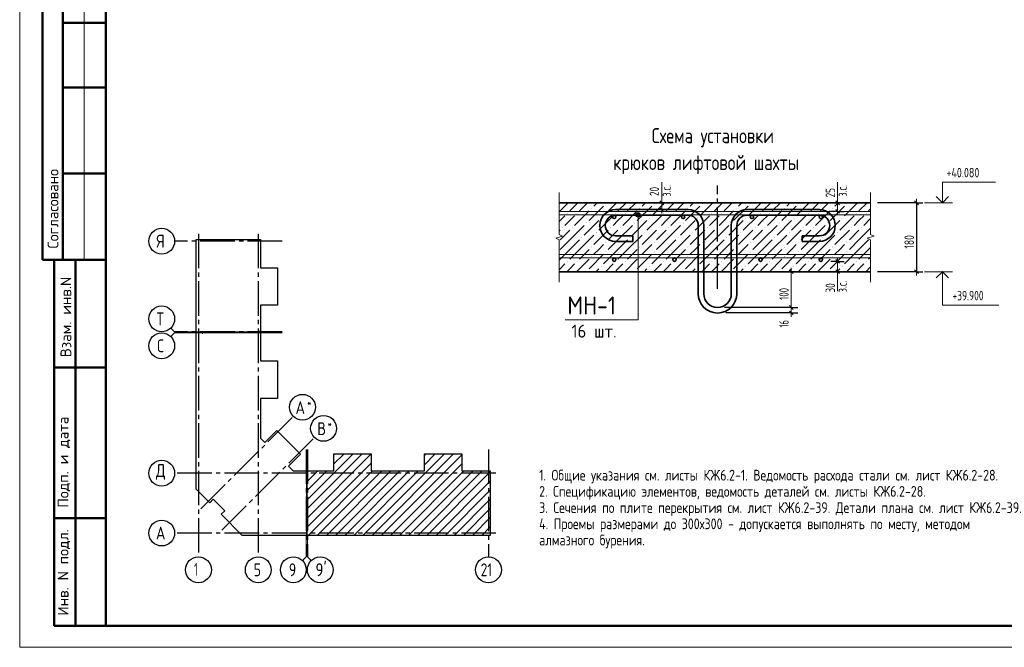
# Model space of a CAD drawing. Header units: millimetres. Extents: x 40580 to 1168286, y -220995 to 81020.
# Tile 1 of 194: x 215068 to 237944, y -128368 to -113793. Entities that reach past the tile are written whole.
import ezdxf

# ---------------------------------------------------------------- set-up
doc = ezdxf.new("R2010")
doc.units = ezdxf.units.MM
doc.linetypes.add('______5', pattern=[1100, 800, -100, 100, -100])
doc.linetypes.add('CENTER', pattern=[2, 1.25, -0.25, 0.25, -0.25])
for name, color, linetype, lineweight in [('Standard', 7, 'Continuous', 25), ('ОСИ', 7, 'CENTER', 15), ('Размерная линия_ общее', 7, 'Continuous', 25)]:
    doc.layers.add(name, color=color, linetype=linetype, lineweight=lineweight)
doc.layers.add('Тонкие', color=7, linetype='Continuous')
doc.styles.add('GOST 2.304-81', font='txt')
doc.styles.add('ISOCPEUR', font='isocpeur.ttf')
doc.styles.get("Standard").update_dxf_attribs({"font": 'isocpeur.ttf'})

msp = doc.modelspace()

# ---------------------------------------------------------------- hatches: boundary and pattern name
at = {"layer": 'Standard', "linetype": 'Continuous', "lineweight": 13, "transparency": 33554687}
for points in [[(228344.6, -118177.9), (228352.4, -118170.1), (228360.2, -118177.9), (228352.4, -118185.7)], [(228680.6, -118065.9), (228688.4, -118058.1), (228696.2, -118065.9), (228688.4, -118073.7)], [(229464.6, -118177.9), (229472.4, -118170.1), (229480.2, -118177.9), (229472.4, -118185.7)], [(229800.6, -118065.9), (229808.4, -118058.1), (229816.2, -118065.9), (229808.4, -118073.7)], [(230584.6, -118177.9), (230592.4, -118170.1), (230600.2, -118177.9), (230592.4, -118185.7)], [(230920.6, -118065.9), (230928.4, -118058.1), (230936.2, -118065.9), (230928.4, -118073.7)], [(231704.6, -118177.9), (231712.4, -118170.1), (231720.2, -118177.9), (231712.4, -118185.7)], [(232040.6, -118065.9), (232048.4, -118058.1), (232056.2, -118065.9), (232048.4, -118073.7)], [(232824.6, -118177.9), (232832.4, -118170.1), (232840.2, -118177.9), (232832.4, -118185.7)], [(233160.6, -118065.9), (233168.4, -118058.1), (233176.2, -118065.9), (233168.4, -118073.7)], [(233944.6, -118177.9), (233952.4, -118170.1), (233960.2, -118177.9), (233952.4, -118185.7)], [(234280.6, -118065.9), (234288.4, -118058.1), (234296.2, -118065.9), (234288.4, -118073.7)], [(227784.6, -118289.9), (227792.4, -118282.1), (227800.2, -118289.9), (227792.4, -118297.7)], [(228008.6, -118289.9), (228016.4, -118282.1), (228024.2, -118289.9), (228016.4, -118297.7)], [(228568.6, -118401.9), (228576.4, -118394.1), (228584.2, -118401.9), (228576.4, -118409.7)], [(228904.6, -118289.9), (228912.4, -118282.1), (228920.2, -118289.9), (228912.4, -118297.7)], [(229128.6, -118289.9), (229136.4, -118282.1), (229144.2, -118289.9), (229136.4, -118297.7)], [(229688.6, -118401.9), (229696.4, -118394.1), (229704.2, -118401.9), (229696.4, -118409.7)], [(230024.6, -118289.9), (230032.4, -118282.1), (230040.2, -118289.9), (230032.4, -118297.7)], [(230248.6, -118289.9), (230256.4, -118282.1), (230264.2, -118289.9), (230256.4, -118297.7)], [(230808.6, -118401.9), (230816.4, -118394.1), (230824.2, -118401.9), (230816.4, -118409.7)], [(231144.6, -118289.9), (231152.4, -118282.1), (231160.2, -118289.9), (231152.4, -118297.7)], [(231368.6, -118289.9), (231376.4, -118282.1), (231384.2, -118289.9), (231376.4, -118297.7)], [(231928.6, -118401.9), (231936.4, -118394.1), (231944.2, -118401.9), (231936.4, -118409.7)], [(232264.6, -118289.9), (232272.4, -118282.1), (232280.2, -118289.9), (232272.4, -118297.7)], [(232488.6, -118289.9), (232496.4, -118282.1), (232504.2, -118289.9), (232496.4, -118297.7)], [(233048.6, -118401.9), (233056.4, -118394.1), (233064.2, -118401.9), (233056.4, -118409.7)], [(233384.6, -118289.9), (233392.4, -118282.1), (233400.2, -118289.9), (233392.4, -118297.7)], [(233608.6, -118289.9), (233616.4, -118282.1), (233624.2, -118289.9), (233616.4, -118297.7)], [(234168.6, -118401.9), (234176.4, -118394.1), (234184.2, -118401.9), (234176.4, -118409.7)], [(234504.6, -118289.9), (234512.4, -118282.1), (234520.2, -118289.9), (234512.4, -118297.7)], [(234728.6, -118289.9), (234736.4, -118282.1), (234744.2, -118289.9), (234736.4, -118297.7)], [(227672.6, -118625.9), (227680.4, -118618.1), (227688.2, -118625.9), (227680.4, -118633.7)], [(227896.6, -118625.9), (227904.4, -118618.1), (227912.2, -118625.9), (227904.4, -118633.7)], [(228232.6, -118513.9), (228240.4, -118506.1), (228248.2, -118513.9), (228240.4, -118521.7)], [(228792.6, -118625.9), (228800.4, -118618.1), (228808.2, -118625.9), (228800.4, -118633.7)], [(229016.6, -118625.9), (229024.4, -118618.1), (229032.2, -118625.9), (229024.4, -118633.7)], [(229352.6, -118513.9), (229360.4, -118506.1), (229368.2, -118513.9), (229360.4, -118521.7)], [(229912.6, -118625.9), (229920.4, -118618.1), (229928.2, -118625.9), (229920.4, -118633.7)], [(230136.6, -118625.9), (230144.4, -118618.1), (230152.2, -118625.9), (230144.4, -118633.7)], [(230472.6, -118513.9), (230480.4, -118506.1), (230488.2, -118513.9), (230480.4, -118521.7)], [(231032.6, -118625.9), (231040.4, -118618.1), (231048.2, -118625.9), (231040.4, -118633.7)], [(231256.6, -118625.9), (231264.4, -118618.1), (231272.2, -118625.9), (231264.4, -118633.7)], [(231592.6, -118513.9), (231600.4, -118506.1), (231608.2, -118513.9), (231600.4, -118521.7)], [(232152.6, -118625.9), (232160.4, -118618.1), (232168.2, -118625.9), (232160.4, -118633.7)], [(232376.6, -118625.9), (232384.4, -118618.1), (232392.2, -118625.9), (232384.4, -118633.7)], [(232712.6, -118513.9), (232720.4, -118506.1), (232728.2, -118513.9), (232720.4, -118521.7)], [(233272.6, -118625.9), (233280.4, -118618.1), (233288.2, -118625.9), (233280.4, -118633.7)], [(233496.6, -118625.9), (233504.4, -118618.1), (233512.2, -118625.9), (233504.4, -118633.7)], [(233832.6, -118513.9), (233840.4, -118506.1), (233848.2, -118513.9), (233840.4, -118521.7)], [(234392.6, -118625.9), (234400.4, -118618.1), (234408.2, -118625.9), (234400.4, -118633.7)], [(234616.6, -118625.9), (234624.4, -118618.1), (234632.2, -118625.9), (234624.4, -118633.7)], [(228120.6, -118849.9), (228128.4, -118842.1), (228136.2, -118849.9), (228128.4, -118857.7)], [(228456.6, -118737.9), (228464.4, -118730.1), (228472.2, -118737.9), (228464.4, -118745.7)], [(228680.6, -118961.9), (228688.4, -118954.1), (228696.2, -118961.9), (228688.4, -118969.7)], [(229240.6, -118849.9), (229248.4, -118842.1), (229256.2, -118849.9), (229248.4, -118857.7)], [(229576.6, -118737.9), (229584.4, -118730.1), (229592.2, -118737.9), (229584.4, -118745.7)], [(229800.6, -118961.9), (229808.4, -118954.1), (229816.2, -118961.9), (229808.4, -118969.7)], [(230360.6, -118849.9), (230368.4, -118842.1), (230376.2, -118849.9), (230368.4, -118857.7)], [(230696.6, -118737.9), (230704.4, -118730.1), (230712.2, -118737.9), (230704.4, -118745.7)], [(230920.6, -118961.9), (230928.4, -118954.1), (230936.2, -118961.9), (230928.4, -118969.7)], [(231480.6, -118849.9), (231488.4, -118842.1), (231496.2, -118849.9), (231488.4, -118857.7)], [(231816.6, -118737.9), (231824.4, -118730.1), (231832.2, -118737.9), (231824.4, -118745.7)], [(232040.6, -118961.9), (232048.4, -118954.1), (232056.2, -118961.9), (232048.4, -118969.7)], [(232600.6, -118849.9), (232608.4, -118842.1), (232616.2, -118849.9), (232608.4, -118857.7)], [(232936.6, -118737.9), (232944.4, -118730.1), (232952.2, -118737.9), (232944.4, -118745.7)], [(233160.6, -118961.9), (233168.4, -118954.1), (233176.2, -118961.9), (233168.4, -118969.7)], [(233720.6, -118849.9), (233728.4, -118842.1), (233736.2, -118849.9), (233728.4, -118857.7)], [(234056.6, -118737.9), (234064.4, -118730.1), (234072.2, -118737.9), (234064.4, -118745.7)], [(234280.6, -118961.9), (234288.4, -118954.1), (234296.2, -118961.9), (234288.4, -118969.7)], [(228344.6, -119073.9), (228352.4, -119066.1), (228360.2, -119073.9), (228352.4, -119081.7)], [(228680.6, -119185.9), (228688.4, -119178.1), (228696.2, -119185.9), (228688.4, -119193.7)], [(229464.6, -119073.9), (229472.4, -119066.1), (229480.2, -119073.9), (229472.4, -119081.7)], [(229800.6, -119185.9), (229808.4, -119178.1), (229816.2, -119185.9), (229808.4, -119193.7)], [(230584.6, -119073.9), (230592.4, -119066.1), (230600.2, -119073.9), (230592.4, -119081.7)], [(230920.6, -119185.9), (230928.4, -119178.1), (230936.2, -119185.9), (230928.4, -119193.7)], [(231704.6, -119073.9), (231712.4, -119066.1), (231720.2, -119073.9), (231712.4, -119081.7)], [(232040.6, -119185.9), (232048.4, -119178.1), (232056.2, -119185.9), (232048.4, -119193.7)], [(232824.6, -119073.9), (232832.4, -119066.1), (232840.2, -119073.9), (232832.4, -119081.7)], [(233160.6, -119185.9), (233168.4, -119178.1), (233176.2, -119185.9), (233168.4, -119193.7)], [(233944.6, -119073.9), (233952.4, -119066.1), (233960.2, -119073.9), (233952.4, -119081.7)], [(234280.6, -119185.9), (234288.4, -119178.1), (234296.2, -119185.9), (234288.4, -119193.7)], [(227784.6, -119409.9), (227792.4, -119402.1), (227800.2, -119409.9), (227792.4, -119417.7)], [(228008.6, -119409.9), (228016.4, -119402.1), (228024.2, -119409.9), (228016.4, -119417.7)], [(228344.6, -119297.9), (228352.4, -119290.1), (228360.2, -119297.9), (228352.4, -119305.7)], [(228904.6, -119409.9), (228912.4, -119402.1), (228920.2, -119409.9), (228912.4, -119417.7)], [(229128.6, -119409.9), (229136.4, -119402.1), (229144.2, -119409.9), (229136.4, -119417.7)], [(229464.6, -119297.9), (229472.4, -119290.1), (229480.2, -119297.9), (229472.4, -119305.7)], [(230024.6, -119409.9), (230032.4, -119402.1), (230040.2, -119409.9), (230032.4, -119417.7)], [(230248.6, -119409.9), (230256.4, -119402.1), (230264.2, -119409.9), (230256.4, -119417.7)], [(230584.6, -119297.9), (230592.4, -119290.1), (230600.2, -119297.9), (230592.4, -119305.7)], [(231144.6, -119409.9), (231152.4, -119402.1), (231160.2, -119409.9), (231152.4, -119417.7)], [(231368.6, -119409.9), (231376.4, -119402.1), (231384.2, -119409.9), (231376.4, -119417.7)], [(231704.6, -119297.9), (231712.4, -119290.1), (231720.2, -119297.9), (231712.4, -119305.7)], [(232264.6, -119409.9), (232272.4, -119402.1), (232280.2, -119409.9), (232272.4, -119417.7)], [(232488.6, -119409.9), (232496.4, -119402.1), (232504.2, -119409.9), (232496.4, -119417.7)], [(232824.6, -119297.9), (232832.4, -119290.1), (232840.2, -119297.9), (232832.4, -119305.7)], [(233384.6, -119409.9), (233392.4, -119402.1), (233400.2, -119409.9), (233392.4, -119417.7)], [(233608.6, -119409.9), (233616.4, -119402.1), (233624.2, -119409.9), (233616.4, -119417.7)], [(233944.6, -119297.9), (233952.4, -119290.1), (233960.2, -119297.9), (233952.4, -119305.7)], [(234504.6, -119409.9), (234512.4, -119402.1), (234520.2, -119409.9), (234512.4, -119417.7)], [(234728.6, -119409.9), (234736.4, -119402.1), (234744.2, -119409.9), (234736.4, -119417.7)], [(228232.6, -119633.9), (228240.4, -119626.1), (228248.2, -119633.9), (228240.4, -119641.7)], [(228568.6, -119521.9), (228576.4, -119514.1), (228584.2, -119521.9), (228576.4, -119529.7)], [(229352.6, -119633.9), (229360.4, -119626.1), (229368.2, -119633.9), (229360.4, -119641.7)], [(229688.6, -119521.9), (229696.4, -119514.1), (229704.2, -119521.9), (229696.4, -119529.7)], [(230472.6, -119633.9), (230480.4, -119626.1), (230488.2, -119633.9), (230480.4, -119641.7)], [(230808.6, -119521.9), (230816.4, -119514.1), (230824.2, -119521.9), (230816.4, -119529.7)], [(231592.6, -119633.9), (231600.4, -119626.1), (231608.2, -119633.9), (231600.4, -119641.7)], [(231928.6, -119521.9), (231936.4, -119514.1), (231944.2, -119521.9), (231936.4, -119529.7)], [(232712.6, -119633.9), (232720.4, -119626.1), (232728.2, -119633.9), (232720.4, -119641.7)], [(233048.6, -119521.9), (233056.4, -119514.1), (233064.2, -119521.9), (233056.4, -119529.7)], [(233832.6, -119633.9), (233840.4, -119626.1), (233848.2, -119633.9), (233840.4, -119641.7)], [(234168.6, -119521.9), (234176.4, -119514.1), (234184.2, -119521.9), (234176.4, -119529.7)]]:
    msp.add_hatch(color=7, dxfattribs=at).paths.add_polyline_path(points, flags=16)
for points in [[(229381.1, -118325), (229489.1, -118325), (229481.6, -118298)], [(229381.1, -118325), (229481.6, -118298), (229388.7, -118298)], [(229388.7, -118352.1), (229489.1, -118325), (229381.1, -118325)], [(229388.7, -118298), (229481.6, -118298), (229462.2, -118278.6)], [(229388.7, -118298), (229462.2, -118278.6), (229408.2, -118278.6)], [(229388.7, -118352.1), (229481.6, -118352.1), (229489.1, -118325)], [(229408.2, -118371.5), (229481.6, -118352.1), (229388.7, -118352.1)], [(229408.2, -118278.6), (229462.2, -118278.6), (229435.2, -118271)], [(229408.2, -118371.5), (229462.2, -118371.5), (229481.6, -118352.1)], [(229462.2, -118371.5), (229408.2, -118371.5), (229435.2, -118379)]]:
    msp.add_hatch(color=7, dxfattribs=at).paths.add_polyline_path(points)

# ---------------------------------------------------------------- linework, layer by layer
at = {"layer": 'Standard', "color": 7, "linetype": 'Continuous', "lineweight": 50, "transparency": 33554687}
for p, q in [((215595.1, -112868.4), (215595.1, -119368.4)), ((215595.1, -112868.4), (215595.1, -119368.4)), ((216068.3, -112868.4), (216068.3, -119368.4)), ((217068.3, -113868.4), (216068.3, -113868.4)), ((217068.3, -115368.4), (216068.3, -115368.4)), ((217068.3, -117368.4), (216068.3, -117368.4)), ((215595.1, -119368.4), (217068.3, -119368.4)), ((215868.3, -127868.4), (215868.3, -119368.4)), ((215868.3, -127868.4), (215868.3, -119368.4)), ((216368.3, -127868.4), (216368.3, -119368.4)), ((215868.3, -121868.4), (217068.3, -121868.4)), ((215868.3, -125368.4), (217068.3, -125368.4)), ((217068.3, -127868.4), (215868.3, -127868.4))]:
    msp.add_line(p, q, dxfattribs=at)
at = {"layer": 'Standard', "color": 7, "linetype": 'Continuous', "lineweight": 13, "transparency": 33554687}
for p, q in [((216568.3, -112868.4), (216568.3, -119368.4)), ((229984.6, -118045), (229984.6, -117565)), ((234072.6, -118045), (234072.6, -117565)), ((227601.6, -117805), (227601.6, -118782.6)), ((234837.6, -117805), (234837.6, -118782.6)), ((236744.6, -118045), (236088.6, -118045)), ((229381.1, -118325), (229381.1, -118325)), ((229435.2, -118271), (229435.2, -118271)), ((229435.2, -118379), (229435.2, -118379)), ((229489.1, -118325), (229489.1, -118325)), ((227681.6, -118824.2), (227521.6, -118865.8)), ((227521.6, -118865.8), (227601.6, -118907.4)), ((227601.6, -118782.6), (227681.6, -118824.2)), ((227601.6, -118907.4), (227601.6, -119885)), ((234917.6, -118824.2), (234757.6, -118865.8)), ((234757.6, -118865.8), (234837.6, -118907.4)), ((234837.6, -118782.6), (234917.6, -118824.2)), ((234837.6, -118907.4), (234837.6, -119885)), ((230481.6, -119645), (232081.6, -119645)), ((232995.7, -119645), (232995.7, -120005)), ((234072.6, -119645), (234072.6, -120101.1)), ((236744.6, -119645), (236088.6, -119645)), ((227601.6, -119885), (227601.6, -119885)), ((234837.6, -119885), (234837.6, -119885)), ((218668.3, -121041.4), (218580.4, -120953.6)), ((218668.3, -121066.4), (218580.4, -121154.3)), ((218668.3, -121041.4), (219168.3, -121041.4)), ((218668.3, -121066.4), (219168.3, -121066.4)), ((221726.3, -126268.4), (221726.3, -125768.4)), ((221751.3, -126268.4), (221751.3, -125768.4)), ((221726.3, -126268.4), (221638.4, -126356.3)), ((221751.3, -126268.4), (221839.2, -126356.3))]:
    msp.add_line(p, q, dxfattribs=at)
at = {"layer": 'Standard', "color": 7, "linetype": 'Continuous', "lineweight": 35, "transparency": 33554687}
for p, q in [((234837.6, -118045), (227601.6, -118045)), ((230593.6, -118205), (228913.6, -118205)), ((231969.6, -118205), (233649.6, -118205)), ((230593.6, -118333), (228913.6, -118333)), ((231969.6, -118333), (233649.6, -118333)), ((230833.6, -118573), (230833.6, -120157)), ((230961.6, -118573), (230961.6, -120157)), ((231601.6, -118573), (231601.6, -120157)), ((231729.6, -118573), (231729.6, -120157)), ((228913.6, -118813), (229313.6, -118813)), ((228913.6, -118941), (229313.6, -118941)), ((229313.6, -118813), (229313.6, -118941)), ((233649.6, -118813), (233249.6, -118813)), ((233249.6, -118813), (233249.6, -118941)), ((233649.6, -118941), (233249.6, -118941))]:
    msp.add_line(p, q, dxfattribs=at)
at = {"layer": 'Standard', "color": 254, "linetype": 'Continuous', "lineweight": 13, "transparency": 33554687}
for p, q in [((227813.3, -118045), (227601.6, -118256.8)), ((228037.3, -118045), (227848.4, -118233.9)), ((228296.4, -118233.9), (227960.4, -118569.9)), ((228261.3, -118045), (228072.4, -118233.9)), ((228632.4, -118121.9), (228296.4, -118457.9)), ((228408.4, -118121.9), (228485.3, -118045)), ((228933.3, -118045), (228632.4, -118345.9)), ((229157.3, -118045), (228968.4, -118233.9)), ((229416.4, -118233.9), (229080.4, -118569.9)), ((229381.3, -118045), (229192.4, -118233.9)), ((229752.4, -118121.9), (229416.4, -118457.9)), ((229528.4, -118121.9), (229605.3, -118045)), ((230053.3, -118045), (229752.4, -118345.9)), ((230277.3, -118045), (230088.4, -118233.9)), ((230536.4, -118233.9), (230200.4, -118569.9)), ((230501.3, -118045), (230312.4, -118233.9)), ((230872.4, -118121.9), (230536.4, -118457.9)), ((230648.4, -118121.9), (230725.3, -118045)), ((231173.3, -118045), (230872.4, -118345.9)), ((231397.3, -118045), (231208.4, -118233.9)), ((231656.4, -118233.9), (231320.4, -118569.9)), ((231621.3, -118045), (231432.4, -118233.9)), ((231992.4, -118121.9), (231656.4, -118457.9)), ((231768.4, -118121.9), (231845.3, -118045)), ((232293.3, -118045), (231992.4, -118345.9)), ((232517.3, -118045), (232328.4, -118233.9)), ((232776.4, -118233.9), (232440.4, -118569.9)), ((232741.3, -118045), (232552.4, -118233.9)), ((233112.4, -118121.9), (232776.4, -118457.9)), ((232888.4, -118121.9), (232965.3, -118045)), ((233413.3, -118045), (233112.4, -118345.9)), ((233637.3, -118045), (233448.4, -118233.9)), ((233896.4, -118233.9), (233560.4, -118569.9)), ((233861.3, -118045), (233672.4, -118233.9)), ((234232.4, -118121.9), (233896.4, -118457.9)), ((234008.4, -118121.9), (234085.3, -118045)), ((234533.3, -118045), (234232.4, -118345.9)), ((234757.3, -118045), (234568.4, -118233.9)), ((234837.6, -118188.8), (234792.4, -118233.9)), ((227736.4, -118345.9), (227601.6, -118480.8)), ((227736.4, -118569.9), (227848.4, -118457.9)), ((227848.4, -118457.9), (227960.4, -118345.9)), ((228520.4, -118457.9), (228184.4, -118793.9)), ((228856.4, -118345.9), (228520.4, -118681.9)), ((228856.4, -118569.9), (228968.4, -118457.9)), ((228968.4, -118457.9), (229080.4, -118345.9)), ((229640.4, -118457.9), (229304.4, -118793.9)), ((229976.4, -118345.9), (229640.4, -118681.9)), ((229976.4, -118569.9), (230088.4, -118457.9)), ((230088.4, -118457.9), (230200.4, -118345.9)), ((230760.4, -118457.9), (230424.4, -118793.9)), ((231096.4, -118345.9), (230760.4, -118681.9)), ((231096.4, -118569.9), (231208.4, -118457.9)), ((231208.4, -118457.9), (231320.4, -118345.9)), ((231880.4, -118457.9), (231544.4, -118793.9)), ((232216.4, -118345.9), (231880.4, -118681.9)), ((232216.4, -118569.9), (232328.4, -118457.9)), ((232328.4, -118457.9), (232440.4, -118345.9)), ((233000.4, -118457.9), (232664.4, -118793.9)), ((233336.4, -118345.9), (233000.4, -118681.9)), ((233336.4, -118569.9), (233448.4, -118457.9)), ((233448.4, -118457.9), (233560.4, -118345.9)), ((234120.4, -118457.9), (233784.4, -118793.9)), ((234456.4, -118345.9), (234120.4, -118681.9)), ((234456.4, -118569.9), (234568.4, -118457.9)), ((234568.4, -118457.9), (234680.4, -118345.9)), ((234837.6, -118412.8), (234680.4, -118569.9)), ((227624.4, -118681.9), (227601.6, -118704.8)), ((227848.4, -118681.9), (227624.4, -118905.9)), ((227848.4, -118905.9), (228184.4, -118569.9)), ((228744.4, -118681.9), (228408.4, -119017.9)), ((228968.4, -118681.9), (228744.4, -118905.9)), ((228968.4, -118905.9), (229304.4, -118569.9)), ((229864.4, -118681.9), (229528.4, -119017.9)), ((230088.4, -118681.9), (229864.4, -118905.9)), ((230088.4, -118905.9), (230424.4, -118569.9)), ((230984.4, -118681.9), (230648.4, -119017.9)), ((231208.4, -118681.9), (230984.4, -118905.9)), ((231208.4, -118905.9), (231544.4, -118569.9)), ((232104.4, -118681.9), (231768.4, -119017.9)), ((232328.4, -118681.9), (232104.4, -118905.9)), ((232328.4, -118905.9), (232664.4, -118569.9)), ((233224.4, -118681.9), (232888.4, -119017.9)), ((233448.4, -118681.9), (233224.4, -118905.9)), ((233448.4, -118905.9), (233784.4, -118569.9)), ((234344.4, -118681.9), (234008.4, -119017.9)), ((234568.4, -118681.9), (234344.4, -118905.9)), ((234568.4, -118905.9), (234837.6, -118636.8)), ((227848.4, -118905.9), (227624.4, -119129.9)), ((228072.4, -118905.9), (227848.4, -119129.9)), ((228072.4, -119129.9), (228408.4, -118793.9)), ((228968.4, -118905.9), (228744.4, -119129.9)), ((229192.4, -118905.9), (228968.4, -119129.9)), ((229192.4, -119129.9), (229528.4, -118793.9)), ((230088.4, -118905.9), (229864.4, -119129.9)), ((230312.4, -118905.9), (230088.4, -119129.9)), ((230312.4, -119129.9), (230648.4, -118793.9)), ((231208.4, -118905.9), (230984.4, -119129.9)), ((231432.4, -118905.9), (231208.4, -119129.9)), ((231432.4, -119129.9), (231768.4, -118793.9)), ((232328.4, -118905.9), (232104.4, -119129.9)), ((232552.4, -118905.9), (232328.4, -119129.9)), ((232552.4, -119129.9), (232888.4, -118793.9)), ((233448.4, -118905.9), (233224.4, -119129.9)), ((233672.4, -118905.9), (233448.4, -119129.9)), ((233672.4, -119129.9), (234008.4, -118793.9)), ((234568.4, -118905.9), (234344.4, -119129.9)), ((234792.4, -118905.9), (234568.4, -119129.9)), ((227848.4, -119129.9), (227601.6, -119376.8)), ((228072.4, -119129.9), (227848.4, -119353.9)), ((228296.4, -119129.9), (228072.4, -119353.9)), ((228408.4, -119241.9), (228520.4, -119129.9)), ((228520.4, -119129.9), (228632.4, -119017.9)), ((228968.4, -119129.9), (228632.4, -119465.9)), ((229192.4, -119129.9), (228968.4, -119353.9)), ((229416.4, -119129.9), (229192.4, -119353.9)), ((229528.4, -119241.9), (229640.4, -119129.9)), ((229640.4, -119129.9), (229752.4, -119017.9)), ((230088.4, -119129.9), (229752.4, -119465.9)), ((230312.4, -119129.9), (230088.4, -119353.9)), ((230536.4, -119129.9), (230312.4, -119353.9)), ((230648.4, -119241.9), (230760.4, -119129.9)), ((230760.4, -119129.9), (230872.4, -119017.9)), ((231208.4, -119129.9), (230872.4, -119465.9)), ((231432.4, -119129.9), (231208.4, -119353.9)), ((231656.4, -119129.9), (231432.4, -119353.9)), ((231768.4, -119241.9), (231880.4, -119129.9)), ((231880.4, -119129.9), (231992.4, -119017.9)), ((232328.4, -119129.9), (231992.4, -119465.9)), ((232552.4, -119129.9), (232328.4, -119353.9)), ((232776.4, -119129.9), (232552.4, -119353.9)), ((232888.4, -119241.9), (233000.4, -119129.9)), ((233000.4, -119129.9), (233112.4, -119017.9)), ((233448.4, -119129.9), (233112.4, -119465.9)), ((233672.4, -119129.9), (233448.4, -119353.9)), ((233896.4, -119129.9), (233672.4, -119353.9)), ((234008.4, -119241.9), (234120.4, -119129.9)), ((234120.4, -119129.9), (234232.4, -119017.9)), ((234568.4, -119129.9), (234232.4, -119465.9)), ((234792.4, -119129.9), (234568.4, -119353.9)), ((234792.4, -119129.9), (234837.6, -119084.8)), ((228296.4, -119353.9), (228005.3, -119645)), ((228632.4, -119241.9), (228296.4, -119577.9)), ((229416.4, -119353.9), (229125.3, -119645)), ((229752.4, -119241.9), (229416.4, -119577.9)), ((230536.4, -119353.9), (230245.3, -119645)), ((230872.4, -119241.9), (230536.4, -119577.9)), ((231656.4, -119353.9), (231365.3, -119645)), ((231992.4, -119241.9), (231656.4, -119577.9)), ((232776.4, -119353.9), (232485.3, -119645)), ((233112.4, -119241.9), (232776.4, -119577.9)), ((233896.4, -119353.9), (233605.3, -119645)), ((234232.4, -119241.9), (233896.4, -119577.9)), ((234837.6, -119308.8), (234792.4, -119353.9)), ((227736.4, -119465.9), (227601.6, -119600.8)), ((227781.3, -119645), (227848.4, -119577.9)), ((227848.4, -119577.9), (227960.4, -119465.9)), ((228520.4, -119577.9), (228453.3, -119645)), ((228856.4, -119465.9), (228677.3, -119645)), ((228901.3, -119645), (228968.4, -119577.9)), ((228968.4, -119577.9), (229080.4, -119465.9)), ((229640.4, -119577.9), (229573.3, -119645)), ((229976.4, -119465.9), (229797.3, -119645)), ((230021.3, -119645), (230088.4, -119577.9)), ((230088.4, -119577.9), (230200.4, -119465.9)), ((230760.4, -119577.9), (230693.3, -119645)), ((231096.4, -119465.9), (230917.3, -119645)), ((231141.3, -119645), (231208.4, -119577.9)), ((231208.4, -119577.9), (231320.4, -119465.9)), ((231880.4, -119577.9), (231813.3, -119645)), ((232216.4, -119465.9), (232037.3, -119645)), ((232261.3, -119645), (232328.4, -119577.9)), ((232328.4, -119577.9), (232440.4, -119465.9)), ((233000.4, -119577.9), (232933.3, -119645)), ((233336.4, -119465.9), (233157.3, -119645)), ((233381.3, -119645), (233448.4, -119577.9)), ((233448.4, -119577.9), (233560.4, -119465.9)), ((234120.4, -119577.9), (234053.3, -119645)), ((234456.4, -119465.9), (234277.3, -119645)), ((234501.3, -119645), (234568.4, -119577.9)), ((234568.4, -119577.9), (234680.4, -119465.9)), ((234837.6, -119532.8), (234725.3, -119645))]:
    msp.add_line(p, q, dxfattribs=at)
at = {"layer": 'Standard', "color": 7, "linetype": 'Continuous', "lineweight": -3, "transparency": 33554687}
for p, q in [((221741.3, -125162.1), (223027.9, -123875.4)), ((221741.3, -124950), (222815.8, -123875.4)), ((221741.3, -125374.2), (223237.3, -123878.2)), ((222369.3, -124109.8), (222603.7, -123875.4)), ((222369.3, -123897.7), (222391.5, -123875.4)), ((223044.1, -125768.4), (224937.1, -123875.4)), ((223256.3, -125768.4), (225149.3, -123875.4)), ((223468.4, -125768.4), (225341.3, -123895.5)), ((224473.3, -124127.1), (224725, -123875.4)), ((224473.3, -123915), (224512.9, -123875.4)), ((221741.3, -125586.4), (223237.3, -124090.3)), ((223680.5, -125768.4), (225341.3, -124107.7)), ((221741.3, -124737.8), (222206.7, -124272.4)), ((221741.3, -124525.7), (221994.6, -124272.4)), ((221741.3, -124313.6), (221749.4, -124305.4)), ((221761.3, -124293.6), (221782.4, -124272.4)), ((221771.3, -125768.4), (223267.3, -124272.4)), ((221983.5, -125768.4), (223479.5, -124272.4)), ((222195.6, -125768.4), (223691.6, -124272.4)), ((222407.7, -125768.4), (223903.7, -124272.4)), ((222619.9, -125768.4), (224115.9, -124272.4)), ((222832, -125768.4), (224328, -124272.4)), ((223892.7, -125768.4), (225388.7, -124272.4)), ((224104.8, -125768.4), (225600.8, -124272.4)), ((224316.9, -125768.4), (225812.9, -124272.4)), ((224529.1, -125768.4), (226002.3, -124295.2)), ((224741.2, -125768.4), (226002.3, -124507.3)), ((224953.3, -125768.4), (226002.3, -124719.5)), ((225165.5, -125768.4), (226002.3, -124931.6)), ((225377.6, -125768.4), (226002.3, -125143.7)), ((225589.7, -125768.4), (226002.3, -125355.9)), ((225801.8, -125768.4), (226002.3, -125568))]:
    msp.add_line(p, q, dxfattribs=at)
at = {"layer": 'Standard', "color": 7, "linetype": 'Continuous', "lineweight": 13, "transparency": 33554687}
msp.add_lwpolyline([(215068.3, -128368.4), (257068.3, -128368.4), (257068.3, -98668.4), (215068.3, -98668.4), (215068.3, -128368.4)], close=True, dxfattribs=at)
at = {"layer": 'Standard', "color": 7, "linetype": 'Continuous', "lineweight": 50, "transparency": 33554687}
msp.add_lwpolyline([(217068.3, -99168.4), (256568.3, -99168.4), (256568.3, -127868.4), (217068.3, -127868.4), (217068.3, -99168.4)], close=True, dxfattribs=at)
at = {"layer": 'Standard', "color": 7, "linetype": 'Continuous', "lineweight": 13, "transparency": 33554687}
for points in [[(236504.6, -118045), (236504.6, -117565), (237740.6, -117565)], [(234837.6, -118325), (227601.6, -118325), (227601.6, -118245), (234837.6, -118245), (234837.6, -118325)], [(227743.5, -120762.8), (229435.2, -120762.8), (229435.2, -118325)], [(232081.6, -119325), (227601.6, -119325), (227601.6, -119245), (232081.6, -119245)], [(232081.6, -119325), (234837.6, -119325), (234837.6, -119245), (232081.6, -119245)], [(236504.6, -119645), (236504.6, -120421), (237820.6, -120421)]]:
    msp.add_lwpolyline(points, dxfattribs=at)
at = {"layer": 'Standard', "color": 7, "linetype": 'Continuous', "lineweight": 35, "transparency": 33554687}
for points in [[(236359.4, -117899.8), (236504.6, -118045), (236649.9, -117899.8)], [(227601.6, -119645), (230481.6, -119645), (232081.6, -119645), (234837.6, -119645)], [(236359.4, -119790.3), (236504.6, -119645), (236649.9, -119790.3)]]:
    msp.add_lwpolyline(points, dxfattribs=at)
at = {"layer": 'Standard', "color": 7, "linetype": 'Continuous', "lineweight": 25, "transparency": 33554687}
for points in [[(219168.3, -121051.4), (219168.3, -118894.4), (220664.3, -118894.4), (220664.3, -119555.4), (221061.3, -119555.4), (221061.3, -120423.4), (220664.3, -120423.4), (220664.3, -121051.4), (220646.3, -121051.4), (220646.3, -121031.4), (220631.3, -121031.4), (220631.3, -121051.4), (219168.3, -121051.4)], [(219168.3, -124511.4), (219168.3, -121056.4), (219306.3, -121056.4), (219306.3, -121076.4), (219321.3, -121076.4), (219321.3, -121056.4), (220664.3, -121056.4), (220664.3, -121719.4), (221061.3, -121719.4), (221061.3, -122587.4), (220664.3, -122587.4), (220664.3, -123513.1), (220762.1, -123611), (221043, -123330.1), (221592.4, -123879.5), (221311.6, -124160.4), (221423.6, -124272.4), (221736.3, -124272.4), (221736.3, -125768.4), (220238.2, -125768.4), (219750.3, -125280.5), (219835.1, -125195.6), (219567.2, -124927.6), (219482.3, -125012.5), (219168.3, -124698.5), (219168.3, -124511.4)], [(221741.3, -125768.4), (221741.3, -124305.4), (221761.3, -124305.4), (221761.3, -124290.4), (221741.3, -124290.4), (221741.3, -124272.4), (222369.3, -124272.4), (222369.3, -123875.4), (223237.3, -123875.4), (223237.3, -124272.4), (223855.3, -124272.4), (224473.3, -124272.4), (224473.3, -123875.4), (225341.3, -123875.4), (225341.3, -124272.4), (226002.3, -124272.4), (226002.3, -125768.4), (223855.3, -125768.4), (221741.3, -125768.4)]]:
    msp.add_lwpolyline(points, dxfattribs=at)
at = {"layer": 'Standard', "color": 7, "linetype": 'Continuous', "lineweight": 35, "transparency": 33554687}
for centre in [(228881.6, -118373), (230481.6, -118373), (232081.6, -118373), (233681.6, -118373), (228881.6, -119365), (230281.6, -119365), (232281.6, -119365), (233681.6, -119365)]:
    msp.add_circle(centre, 40, dxfattribs=at)
at = {"layer": 'Standard', "color": 7, "linetype": 'Continuous', "lineweight": 13, "transparency": 33554687}
msp.add_circle((229435.2, -118325), 54, dxfattribs=at)
at = {"layer": 'Standard', "color": 7, "linetype": 'Continuous', "lineweight": 35, "transparency": 33554687}
for centre, radius, start, end in [((228913.6, -118573), 368, 90, 270), ((230593.6, -118573), 368, 0, 90), ((231969.6, -118573), 368, 90, 180), ((233649.6, -118573), 368, 270, 90), ((228913.6, -118573), 240, 90, 270), ((230593.6, -118573), 240, 0, 90), ((231969.6, -118573), 240, 90, 180), ((233649.6, -118573), 240, 270, 90), ((231281.6, -120157), 448, 180, 0), ((231281.6, -120157), 320, 180, 0)]:
    msp.add_arc(centre, radius, start, end, dxfattribs=at)
at = {"layer": 'ОСИ', "color": 8, "linetype": '______5', "lineweight": -3, "transparency": 33554687}
for p, q in [((231281.6, -120045), (231281.6, -117645)), ((221164.3, -118937.4), (218668.3, -118937.4)), ((219221.3, -118767.1), (219221.3, -126268.4)), ((220611.3, -118767.1), (220611.3, -126268.4)), ((221164.3, -121041.4), (218668.3, -121041.4)), ((221164.3, -121066.4), (218668.3, -121066.4)), ((219276.5, -125156), (221426.3, -123006.3)), ((219766.5, -125646), (221916.3, -123496.3)), ((221726.3, -123772.4), (221726.3, -126268.4)), ((221751.3, -123772.4), (221751.3, -126268.4)), ((225959.3, -123772.4), (225959.3, -126268.4)), ((226129.6, -124325.4), (218668.3, -124325.4)), ((226129.6, -124325.4), (218668.3, -124325.4)), ((226129.6, -125715.4), (218668.3, -125715.4))]:
    msp.add_line(p, q, dxfattribs=at)
at = {"layer": 'ОСИ', "color": 7, "linetype": 'Continuous', "lineweight": -3, "transparency": 33554687}
for centre in [(218368.3, -118937.4), (218368.3, -120741.4), (218368.3, -121366.4), (221638.4, -122794.1), (222128.4, -123284.2), (218368.3, -124325.4), (218368.3, -124325.4), (218368.3, -125715.4), (219221.3, -126568.4), (220611.3, -126568.4), (221426.3, -126568.4), (222051.3, -126568.4), (225959.3, -126568.4)]:
    msp.add_circle(centre, 300, dxfattribs=at)
at = {"layer": 'Размерная линия_ общее', "color": 7, "linetype": 'Continuous', "lineweight": 25, "transparency": 33554687}
for p, q in [((230029.5, -118090), (229939.6, -118000)), ((234117.6, -118090), (234027.6, -118000)), ((235859.9, -118000), (235949.9, -118090)), ((230029.5, -118250), (229939.6, -118160)), ((234117.6, -118290), (234027.6, -118200)), ((234027.6, -119360), (234117.6, -119450.1)), ((232950.7, -119600), (233040.7, -119690.1)), ((234027.6, -119600), (234117.6, -119690.1)), ((235859.9, -119600), (235949.9, -119690.1)), ((232950.7, -120432), (233040.7, -120522)), ((232950.7, -120558.8), (233040.7, -120648.8))]:
    msp.add_line(p, q, dxfattribs=at)
at = {"layer": 'Размерная линия_ общее', "color": 7, "linetype": 'Continuous', "lineweight": 13, "transparency": 33554687}
for p, q in [((229984.6, -118045), (229984.6, -117955)), ((234072.6, -118045), (234072.6, -117955)), ((235904.9, -118045), (235904.9, -117955)), ((229984.6, -118205), (229984.6, -118045)), ((229984.6, -118205), (229984.6, -118295)), ((234072.6, -118245), (234072.6, -118045)), ((234072.6, -118245), (234072.6, -118335.1)), ((234072.6, -119405), (234072.6, -119315)), ((234072.6, -119405), (234072.6, -119645)), ((232995.7, -119645), (232995.7, -119555)), ((234072.6, -119645), (234072.6, -119735)), ((235904.9, -119645), (235904.9, -119735)), ((232995.7, -120477), (232995.7, -120603.8)), ((232995.7, -120603.8), (232995.7, -120693.8))]:
    msp.add_line(p, q, dxfattribs=at)
at = {"layer": 'Размерная линия_ общее', "color": 253, "linetype": 'Continuous', "lineweight": -3, "true_color": 0xa0a0a0, "transparency": 33554687}
for p, q in [((229984.6, -118045), (229824.7, -118045)), ((229984.6, -118045), (229834.6, -118045)), ((229984.6, -118205), (229834.6, -118205)), ((229984.6, -118205), (229847.2, -118205)), ((229984.6, -118045), (230134.6, -118045)), ((229984.6, -118205), (230134.6, -118205)), ((234072.6, -118045), (233912.7, -118045)), ((234072.6, -118045), (233922.6, -118045)), ((234072.6, -118245), (233922.6, -118245)), ((234072.6, -118245), (233935.2, -118245)), ((234072.6, -118045), (234222.6, -118045)), ((234072.6, -118245), (234222.6, -118245)), ((235904.9, -118045), (234997.6, -118045)), ((235904.9, -118045), (235754.9, -118045)), ((235904.9, -118045), (236054.9, -118045)), ((234072.6, -119405), (233912.7, -119405)), ((234072.6, -119405), (233922.6, -119405)), ((234072.6, -119405), (234222.6, -119405)), ((232995.7, -119645), (232241.6, -119645)), ((232995.7, -119645), (232845.7, -119645)), ((232995.7, -119645), (233145.7, -119645)), ((234072.6, -119645), (233912.7, -119645)), ((234072.6, -119645), (233922.6, -119645)), ((234072.6, -119645), (234222.6, -119645)), ((235904.9, -119645), (234997.6, -119645)), ((235904.9, -119645), (235754.9, -119645)), ((235904.9, -119645), (236054.9, -119645)), ((232995.7, -120477), (232845.7, -120477)), ((232995.7, -120477), (233145.7, -120477)), ((232995.7, -120603.8), (232845.7, -120603.8)), ((232995.7, -120603.8), (233145.7, -120603.8))]:
    msp.add_line(p, q, dxfattribs=at)
at = {"layer": 'Размерная линия_ общее', "color": 7, "linetype": 'Continuous', "lineweight": 13, "transparency": 33554687}
msp.add_lwpolyline([(232995.7, -119645), (232995.7, -120393), (232995.7, -120393), (232995.7, -120477)], dxfattribs=at)
at = {"layer": 'Размерная линия_ общее', "color": 253, "linetype": 'Continuous', "lineweight": -3, "true_color": 0xa0a0a0, "transparency": 33554687}
for points in [[(232995.7, -120477), (232975.3, -120477), (232975.3, -120477), (231441.6, -120477)], [(232995.7, -120603.8), (232975.3, -120603.8), (232975.3, -120603.8), (231475.1, -120603.8)]]:
    msp.add_lwpolyline(points, dxfattribs=at)
at = {"layer": 'Тонкие'}
msp.add_lwpolyline([(235904.9, -118045), (235904.9, -119190.3), (235904.9, -119190.3), (235904.9, -119645)], dxfattribs=at)

# ---------------------------------------------------------------- texts
at = {"layer": 'Standard', "color": 7, "linetype": 'Continuous', "lineweight": -3, "transparency": 33554687, "char_height": 350, "attachment_point": 7, "style": 'GOST 2.304-81'}
for s, insert, width in [('\\W0.98;Схема установки', (229752.8, -116756.1), 6093.742), ('\\W0.99;крюков лифтовой шахты', (228856.8, -117380), 8713.096)]:
    msp.add_mtext(s, dxfattribs=dict(at, insert=insert, width=width))
at = {"layer": 'Standard', "color": 7, "linetype": 'Continuous', "lineweight": 50, "transparency": 33554687, "char_height": 250, "attachment_point": 7, "rotation": 90, "style": 'ISOCPEUR'}
for s, insert, width in [('\\A1;{\\fISOCPEUR|i0|b0;\\H250.000000;\\W1.000000;\\C7;Согласовано}\\P', (215968.3, -119107), 2071.875), ('\\A1;{\\fISOCPEUR|i0|b0;\\H250.000000;\\W1.000000;\\C7;Взам. инв.N}\\P', (216266.2, -121632.6), 1909.099), ('\\A1;{\\fISOCPEUR|i0|b0;\\H250.000000;\\W1.000000;\\C7;Подп. и дата}\\P', (216242.6, -125126.3), 2197.059), ('\\A1;{\\fISOCPEUR|i0|b0;\\H250.000000;\\W1.000000;\\C7;Инв. N подл.}\\P', (216242.6, -127634.4), 2021.795)]:
    msp.add_mtext(s, dxfattribs=dict(at, insert=insert, width=width))
at = {"layer": 'Standard', "color": 7, "linetype": 'Continuous', "lineweight": 25, "transparency": 33554687, "attachment_point": 7}
for s, insert, char_height, width, style in [('{\\W0.9500;+40.080}', (236600.6, -117455), 220, 1281.429, 'GOST 2.304-81'), ('{\\W0.9000;+39.900}', (236740.6, -120311), 220, 1214.127, 'GOST 2.304-81'), ('\\W0.75;21', (225779.3, -126718.4), 300, 472.641, 'ISOCPEUR')]:
    msp.add_mtext(s, dxfattribs=dict(at, insert=insert, char_height=char_height, width=width, style=style))
at = {"layer": 'Standard', "color": 7, "linetype": 'Continuous', "lineweight": 25, "transparency": 33554687, "char_height": 220, "attachment_point": 7, "rotation": 90, "style": 'GOST 2.304-81'}
for s, insert, width in [('\\W0.90;з.с.', (230196.8, -117898.2), 496.738), ('\\W0.90;з.с.', (234284.8, -117898.2), 496.738), ('\\W0.87;20', (229924.6, -117888), 484.709), ('\\W0.87;25', (234012.6, -117920), 484.709), ('{\\W0.9100;180}', (235844.9, -119109), 674.386), ('\\W0.87;30', (234012.6, -120129.2), 484.718), ('\\W0.90;з.с.', (234284.8, -120121.9), 496.738), ('\\W0.83;100', (232935.7, -120298.6), 610.286), ('\\W0.75;16', (232935.7, -120939.2), 415.6)]:
    msp.add_mtext(s, dxfattribs=dict(at, insert=insert, width=width))
at = {"layer": 'Standard', "color": 7, "linetype": 'Continuous', "lineweight": 35, "transparency": 33554687, "attachment_point": 7, "style": 'ISOCPEUR'}
for s, insert, char_height, width in [('\\W0.88;МН-1', (227793.2, -120640.3), 420, 1402.009), ('{\\W0.9400;16 шт.}', (227887.7, -121177), 300, 1161.283)]:
    msp.add_mtext(s, dxfattribs=dict(at, insert=insert, char_height=char_height, width=width))
at = {"layer": 'Standard', "color": 7, "linetype": 'Continuous', "lineweight": 25, "transparency": 33554687, "insert": (227137, -124246.2), "char_height": 250, "width": 10931.25, "attachment_point": 1, "line_spacing_factor": 0.903614}
msp.add_mtext('\\A1;{\\fGOST 2.304-81|i0|b0;\\H250.000000;\\W1.000000;\\C7;1. Общие указания см. листы КЖ6.2-1. Ведомость расхода стали см. лист КЖ6.2-28.}\\P{\\fGOST 2.304-81|i0|b0;\\H250.000000;\\W1.000000;\\C7;2. Спецификацию элементов, ведомость деталей см. листы КЖ6.2-28.}\\P{\\fGOST 2.304-81|i0|b0;\\H250.000000;\\W1.000000;\\C7;3. Сечения по плите перекрытия см. лист КЖ6.2-39. Детали плана см. лист КЖ6.2-39.}\\P{\\fGOST 2.304-81|i0|b0;\\H250.000000;\\W1.000000;\\C7;4. Проемы размерами до 300х300 - допускается выполнять по месту, методом}\\P{\\fGOST 2.304-81|i0|b0;\\H250.000000;\\W1.000000;\\C7;алмазного бурения.}\\P', dxfattribs=at)
at = {"layer": 'ОСИ', "color": 7, "linetype": 'Continuous', "lineweight": 25, "transparency": 33554687, "attachment_point": 7, "style": 'ISOCPEUR'}
for s, insert, char_height, width in [('\\W0.80;Я', (218248.3, -119087.4), 300, 359.83), ('\\W0.80;Т', (218248.3, -120891.4), 300, 359.83), ('\\W0.78;С', (218263.3, -121516.4), 300, 326.834), ('\\W0.80;*', (221746.9, -122776.6), 180, 215.9), ('\\W0.82;А', (221476.9, -122951.6), 300, 392.649), ('\\W0.80;*', (222221.9, -123266.7), 180, 215.9), ('\\W0.80;В', (221981.9, -123441.7), 300, 359.83), ('\\W0.82;Д', (218233.3, -124475.4), 300, 392.649), ('\\W0.82;А', (218233.3, -125865.4), 300, 392.649), ('\\W0.56;1', (219121.3, -126708.4), 300, 233.343), ('\\W0.78;5', (220506.3, -126718.4), 300, 326.853), ('\\W0.78;9', (221321.3, -126718.4), 300, 326.853), ("\\W0.84;9'", (221939.8, -126718.4), 300, 441.046)]:
    msp.add_mtext(s, dxfattribs=dict(at, insert=insert, char_height=char_height, width=width))

doc.saveas('drawing.dxf')
